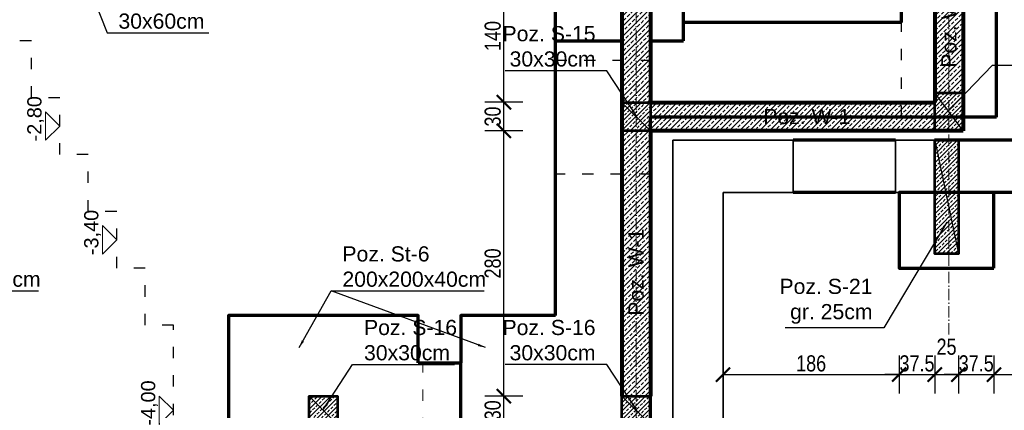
# Model space of a CAD drawing. Header units: inches. Extents: x 201967 to 338763, y -32705 to 30884.
# Tile 188 of 236: x 318984 to 320023, y 15951 to 16363. Entities that reach past the tile are written whole.
import ezdxf
from ezdxf.enums import TextEntityAlignment as Align

# ---------------------------------------------------------------- set-up
doc = ezdxf.new("R2010")
doc.units = ezdxf.units.IN
doc.header["$MEASUREMENT"] = 0
doc.linetypes.add('ACAD_ISO03W100', pattern=[30, 12, -18])
doc.linetypes.add('ACAD_ISO10W100', pattern=[18, 12, -3, 0, -3])
for name, color, linetype, lineweight in [('00 b ŚCIANY nowe-zamurowania', 242, 'Continuous', 70), ('01 a KONSTRUKCJA żelbet', 94, 'Continuous', 80), ('01 a1 KONSTRUKCJA żelebet', 200, 'Continuous', 53), ('01 c KONSTRUKCJA ławy', 45, 'Continuous', 70), ('01h2 KONSTRUKCJA pozycje belki', 254, 'Continuous', 13), ('01h3 KONSTRUKCJA pozycje słupy', 252, 'Continuous', 13), ('11 OSIE ściany', 2, 'ACAD_ISO10W100', 5), ('12 PRZERYWANE 1', 73, 'ACAD_ISO03W100', 9), ('20 KRESKOWANIE ścian', 63, 'Continuous', 5), ('34 WIDOK 5 030', 13, 'Continuous', 30), ('50 OPIS 1', 130, 'Continuous', 9), ('90 WYMIAR', 155, 'Continuous', 9), ('_proj_MURY konstr', 1, 'Continuous', 20)]:
    doc.layers.add(name, color=color, linetype=linetype, lineweight=lineweight)
doc.styles.add('100 arial', font='arial.ttf', dxfattribs={"width": 0.8, "height": 17})
doc.styles.add('OPIS', font='arial.ttf')
doc.styles.add('RomanS', font='romans.shx')
doc.styles.add('WYMIAR-50 (15pkt) arial', font='arial.ttf', dxfattribs={"height": 15})
doc.dimstyles.new('100', dxfattribs={"dimscale": 10, "dimtxt": 17, "dimasz": 1.5, "dimexe": 2, "dimexo": 2, "dimgap": 0.3, "dimtad": 1, "dimdec": 1, "dimrnd": 0.5, "dimdsep": 46, "dimtxsty": '100 arial', "dimblk": 'ARCHTICK', "dimcen": 10, "dimclrd": 256, "dimclre": 256, "dimclrt": 256, "dimadec": 0, "dimazin": 0, "dimtfac": 1, "dimtdec": 1, "dimtix": 1, "dimtmove": 1, "dimatfit": 3, "dimfxl": 2, "dimfxlon": 1, "dimtolj": 1, "dimarcsym": 0})
doc.dimstyles.new('DIM100txt12', dxfattribs={"dimtxt": 12, "dimasz": 1.05, "dimexe": 0, "dimexo": 8, "dimgap": 4, "dimtad": 1, "dimdec": 7, "dimrnd": 0.5, "dimdsep": 46, "dimtxsty": 'RomanS', "dimblk1": 'DIM', "dimblk2": 'DIM', "dimsah": 1, "dimcen": 0.09, "dimse1": 1, "dimse2": 1, "dimclrt": 256, "dimadec": 1, "dimazin": 0, "dimtfac": 1, "dimtdec": 7, "dimtix": 1, "dimtofl": 0, "dimtmove": 2, "dimatfit": 3, "dimfxl": 1, "dimtolj": 1, "dimtzin": 0, "dimarcsym": 0})
pattern_1 = [(45, (0, -25), (-4.49013, 4.49013), []), (45, (4.49, -25), (-4.49013, 4.49013), [3.175, -1.5875])]

# ---------------------------------------------------------------- blocks, each defined once
blk = doc.blocks.new('*U1132')
at = {"lineweight": 5, "ltscale": 0.25}
h = blk.add_hatch(dxfattribs=at)
h.set_pattern_fill('ANSI33', color=5, style=0)
h.set_pattern_definition(pattern_1)
h.paths.add_polyline_path([(0, 0), (0, -25), (120, -25), (120, 0)])
blk.add_lwpolyline([(0, 0), (0, -25), (120, -25), (120, 0)], close=True)
at = {"layer": 'Defpoints'}
blk.add_line((0, 0), (120, -25), dxfattribs=at)
blk = doc.blocks.new('1 osie 1 część BPPZ')
at = {"layer": '11 OSIE ściany'}
for p, q in [((-1337.4, -530), (-1337.4, 870)), ((-1007.4, -170), (-1007.4, 870))]:
    blk.add_line(p, q, dxfattribs=at)
blk = doc.blocks.new('*U1121')
at = {"lineweight": 5, "ltscale": 0.25}
h = blk.add_hatch(dxfattribs=at)
h.set_pattern_fill('ANSI33', color=5, style=0)
h.set_pattern_definition(pattern_1)
h.paths.add_polyline_path([(0, 0), (0, -30), (30, -30), (30, 0)])
blk.add_lwpolyline([(0, 0), (0, -30), (30, -30), (30, 0)], close=True)
at = {"layer": 'Defpoints'}
blk.add_line((0, 0), (30, -30), dxfattribs=at)
blk = doc.blocks.new('*U1122')
at = {"lineweight": 5, "ltscale": 0.25}
h = blk.add_hatch(dxfattribs=at)
h.set_pattern_fill('ANSI33', color=5, style=0)
h.set_pattern_definition(pattern_1)
h.paths.add_polyline_path([(0, 0), (0, -30), (40, -30), (40, 0)])
blk.add_lwpolyline([(0, 0), (0, -30), (40, -30), (40, 0)], close=True)
at = {"layer": 'Defpoints'}
blk.add_line((0, 0), (40, -30), dxfattribs=at)
blk = doc.blocks.new('1 słupy parter rozbudowa 2')
at = {"layer": '01 a1 KONSTRUKCJA żelebet', "xscale": -1, "rotation": 270}
for name, p in [('*U1122', (3010, -185)), ('*U1121', (2680, -185)), ('*U1121', (2350, -495)), ('*U1121', (2680, -495))]:
    blk.add_blockref(name, p, dxfattribs=at)
blk = doc.blocks.new('DIM')
for p, q in [((0, -13), (0, 13)), ((8, 0), (-8, 0))]:
    blk.add_line(p, q)
at = {"const_width": 1.71}
blk.add_lwpolyline([(5.71, 5.71), (-5.71, -5.71)], dxfattribs=at)
blk = doc.blocks.new('_ARCHTICK')
at = {"color": 0, "linetype": 'ByBlock', "const_width": 0.15}
blk.add_lwpolyline([(-0.5, -0.5), (0.5, 0.5)], dxfattribs=at)
blk = doc.blocks.new('*D1231')
at = {"layer": '90 WYMIAR', "lineweight": -2, "transparency": 16777216}
for p, q in [((320971.5, 17042.8), (320971.5, 17082.8)), ((319964.1, 17062.8), (319964.1, 17042.8)), ((319964.1, 17062.8), (320971.5, 17062.8))]:
    blk.add_line(p, q, dxfattribs=at)
at = {"layer": 'Defpoints', "color": 0, "transparency": 16777216}
for p in [(319964.1, 17070.6), (320971.5, 17062.8), (320971.5, 16300.6)]:
    blk.add_point(p, dxfattribs=at)
at = {"layer": '90 WYMIAR', "lineweight": -2, "transparency": 16777216, "xscale": 15, "yscale": 15, "zscale": 15, "rotation": 180}
blk.add_blockref('_ARCHTICK', (319964.1, 17062.8), dxfattribs=at)
at = {"layer": '90 WYMIAR', "lineweight": -2, "transparency": 16777216, "xscale": 15, "yscale": 15, "zscale": 15}
blk.add_blockref('_ARCHTICK', (320971.5, 17062.8), dxfattribs=at)
at = {"layer": '90 WYMIAR', "transparency": 16777216, "insert": (320467.8, 17074.5), "char_height": 17, "attachment_point": 5, "style": '100 arial'}
blk.add_mtext('\\A1;1007.5', dxfattribs=at)
blk = doc.blocks.new('*D1396')
at = {"layer": '90 WYMIAR', "lineweight": -2, "transparency": 16777216}
for p, q in [((319725.7, 16008.4), (319725.7, 15968.4)), ((319911.6, 16008.4), (319911.6, 15968.4)), ((319725.7, 15988.4), (319911.6, 15988.4))]:
    blk.add_line(p, q, dxfattribs=at)
at = {"layer": 'Defpoints', "color": 0, "transparency": 16777216}
for p in [(319725.7, 16180.6), (319911.6, 16180.6), (319911.6, 15988.4)]:
    blk.add_point(p, dxfattribs=at)
at = {"layer": '90 WYMIAR', "lineweight": -2, "transparency": 16777216, "xscale": 15, "yscale": 15, "zscale": 15, "rotation": 180}
blk.add_blockref('_ARCHTICK', (319725.7, 15988.4), dxfattribs=at)
at = {"layer": '90 WYMIAR', "lineweight": -2, "transparency": 16777216, "xscale": 15, "yscale": 15, "zscale": 15}
blk.add_blockref('_ARCHTICK', (319911.6, 15988.4), dxfattribs=at)
at = {"layer": '90 WYMIAR', "transparency": 16777216, "insert": (319818.7, 16000.1), "char_height": 17, "attachment_point": 5, "style": '100 arial'}
blk.add_mtext('\\A1;186', dxfattribs=at)
blk = doc.blocks.new('*D1397')
at = {"layer": '90 WYMIAR', "lineweight": -2, "transparency": 16777216}
for p, q in [((319911.6, 16008.4), (319911.6, 15968.4)), ((319949.1, 16008.4), (319949.1, 15968.4)), ((319911.6, 15988.4), (319896.6, 15988.4)), ((319911.6, 15988.4), (319949.1, 15988.4)), ((319949.1, 15988.4), (319964.1, 15988.4))]:
    blk.add_line(p, q, dxfattribs=at)
at = {"layer": 'Defpoints', "color": 0, "transparency": 16777216}
for p in [(319911.6, 16180.6), (319949.1, 16115.7), (319949.1, 15988.4)]:
    blk.add_point(p, dxfattribs=at)
at = {"layer": '90 WYMIAR', "lineweight": -2, "transparency": 16777216, "xscale": 15, "yscale": 15, "zscale": 15}
blk.add_blockref('_ARCHTICK', (319911.6, 15988.4), dxfattribs=at)
at = {"layer": '90 WYMIAR', "lineweight": -2, "transparency": 16777216, "xscale": 15, "yscale": 15, "zscale": 15, "rotation": 180}
blk.add_blockref('_ARCHTICK', (319949.1, 15988.4), dxfattribs=at)
at = {"layer": '90 WYMIAR', "transparency": 16777216, "insert": (319930.4, 16000.1), "char_height": 17, "attachment_point": 5, "style": '100 arial'}
blk.add_mtext('\\A1;37.5', dxfattribs=at)
blk = doc.blocks.new('*D1398')
at = {"layer": '90 WYMIAR', "lineweight": -2, "transparency": 16777216}
for p, q in [((319949.1, 16008.4), (319949.1, 15968.4)), ((319974.1, 16008.4), (319974.1, 15968.4)), ((319949.1, 15988.4), (319974.1, 15988.4))]:
    blk.add_line(p, q, dxfattribs=at)
at = {"layer": 'Defpoints', "color": 0, "transparency": 16777216}
for p in [(319949.1, 16115.7), (319974.1, 16115.6), (319974.1, 15988.4)]:
    blk.add_point(p, dxfattribs=at)
at = {"layer": '90 WYMIAR', "lineweight": -2, "transparency": 16777216, "xscale": 15, "yscale": 15, "zscale": 15, "rotation": 180}
blk.add_blockref('_ARCHTICK', (319949.1, 15988.4), dxfattribs=at)
at = {"layer": '90 WYMIAR', "lineweight": -2, "transparency": 16777216, "xscale": 15, "yscale": 15, "zscale": 15}
blk.add_blockref('_ARCHTICK', (319974.1, 15988.4), dxfattribs=at)
at = {"layer": '90 WYMIAR', "transparency": 16777216, "insert": (319961.6, 16017.7), "char_height": 17, "attachment_point": 5, "style": '100 arial'}
blk.add_mtext('\\A1;25', dxfattribs=at)
blk = doc.blocks.new('*D1399')
at = {"layer": '90 WYMIAR', "lineweight": -2, "transparency": 16777216}
for p, q in [((319974.1, 16008.4), (319974.1, 15968.4)), ((320011.6, 16008.4), (320011.6, 15968.4)), ((319974.1, 15988.4), (319959.1, 15988.4)), ((319974.1, 15988.4), (320011.6, 15988.4)), ((320011.6, 15988.4), (320026.6, 15988.4))]:
    blk.add_line(p, q, dxfattribs=at)
at = {"layer": 'Defpoints', "color": 0, "transparency": 16777216}
for p in [(319974.1, 16115.6), (320011.6, 16100.6), (320011.6, 15988.4)]:
    blk.add_point(p, dxfattribs=at)
at = {"layer": '90 WYMIAR', "lineweight": -2, "transparency": 16777216, "xscale": 15, "yscale": 15, "zscale": 15}
blk.add_blockref('_ARCHTICK', (319974.1, 15988.4), dxfattribs=at)
at = {"layer": '90 WYMIAR', "lineweight": -2, "transparency": 16777216, "xscale": 15, "yscale": 15, "zscale": 15, "rotation": 180}
blk.add_blockref('_ARCHTICK', (320011.6, 15988.4), dxfattribs=at)
at = {"layer": '90 WYMIAR', "transparency": 16777216, "insert": (319992.9, 16000.1), "char_height": 17, "attachment_point": 5, "style": '100 arial'}
blk.add_mtext('\\A1;37.5', dxfattribs=at)
blk = doc.blocks.new('*D1400')
at = {"layer": '90 WYMIAR', "lineweight": -2, "transparency": 16777216}
for p, q in [((320011.6, 16008.4), (320011.6, 15968.4)), ((320283.1, 16008.4), (320283.1, 15968.4)), ((320011.6, 15988.4), (320283.1, 15988.4))]:
    blk.add_line(p, q, dxfattribs=at)
at = {"layer": 'Defpoints', "color": 0, "transparency": 16777216}
for p in [(320283.1, 16148.6), (320011.6, 16100.6), (320283.1, 15988.4)]:
    blk.add_point(p, dxfattribs=at)
at = {"layer": '90 WYMIAR', "lineweight": -2, "transparency": 16777216, "xscale": 15, "yscale": 15, "zscale": 15, "rotation": 180}
blk.add_blockref('_ARCHTICK', (320011.6, 15988.4), dxfattribs=at)
at = {"layer": '90 WYMIAR', "lineweight": -2, "transparency": 16777216, "xscale": 15, "yscale": 15, "zscale": 15}
blk.add_blockref('_ARCHTICK', (320283.1, 15988.4), dxfattribs=at)
at = {"layer": '90 WYMIAR', "transparency": 16777216, "insert": (320147.4, 16000.1), "char_height": 17, "attachment_point": 5, "style": '100 arial'}
blk.add_mtext('\\A1;271.5', dxfattribs=at)
blk = doc.blocks.new('*D1401')
at = {"layer": '90 WYMIAR', "lineweight": -2, "transparency": 16777216}
for p, q in [((320074.4, 16235.6), (320114.4, 16235.6)), ((320094.4, 16235.6), (320094.4, 16180.6)), ((320074.4, 16180.6), (320114.4, 16180.6))]:
    blk.add_line(p, q, dxfattribs=at)
at = {"layer": 'Defpoints', "color": 0, "transparency": 16777216}
for p in [(319974.1, 16235.6), (319974.1, 16180.6), (320094.4, 16180.6)]:
    blk.add_point(p, dxfattribs=at)
at = {"layer": '90 WYMIAR', "lineweight": -2, "transparency": 16777216, "xscale": 15, "yscale": 15, "zscale": 15}
for p, rotation in [((320094.4, 16235.6), 90), ((320094.4, 16180.6), 270)]:
    blk.add_blockref('_ARCHTICK', p, dxfattribs=dict(at, rotation=rotation))
at = {"layer": '90 WYMIAR', "transparency": 16777216, "insert": (320082.7, 16208.1), "char_height": 17, "attachment_point": 5, "rotation": 90, "style": '100 arial'}
blk.add_mtext('\\A1;55', dxfattribs=at)
blk = doc.blocks.new('*D1402')
at = {"layer": '90 WYMIAR', "lineweight": -2, "transparency": 16777216}
for p, q in [((320074.4, 16180.6), (320114.4, 16180.6)), ((320094.4, 16180.6), (320094.4, 16115.6)), ((320074.4, 16115.6), (320114.4, 16115.6))]:
    blk.add_line(p, q, dxfattribs=at)
at = {"layer": 'Defpoints', "color": 0, "transparency": 16777216}
for p in [(319974.1, 16180.6), (319974.1, 16115.6), (320094.4, 16115.6)]:
    blk.add_point(p, dxfattribs=at)
at = {"layer": '90 WYMIAR', "lineweight": -2, "transparency": 16777216, "xscale": 15, "yscale": 15, "zscale": 15}
for p, rotation in [((320094.4, 16180.6), 90), ((320094.4, 16115.6), 270)]:
    blk.add_blockref('_ARCHTICK', p, dxfattribs=dict(at, rotation=rotation))
at = {"layer": '90 WYMIAR', "transparency": 16777216, "insert": (320082.7, 16148.1), "char_height": 17, "attachment_point": 5, "rotation": 90, "style": '100 arial'}
blk.add_mtext('\\A1;65', dxfattribs=at)
blk = doc.blocks.new('*D1403')
at = {"layer": '90 WYMIAR', "lineweight": -2, "transparency": 16777216}
for p, q in [((320094.4, 16115.6), (320094.4, 16130.6)), ((320074.4, 16115.6), (320114.4, 16115.6)), ((320094.4, 16115.6), (320094.4, 16100.6)), ((320074.4, 16100.6), (320114.4, 16100.6)), ((320094.4, 16100.6), (320094.4, 16085.6))]:
    blk.add_line(p, q, dxfattribs=at)
at = {"layer": 'Defpoints', "color": 0, "transparency": 16777216}
for p in [(319974.1, 16115.6), (320011.6, 16100.6), (320094.4, 16100.6)]:
    blk.add_point(p, dxfattribs=at)
at = {"layer": '90 WYMIAR', "lineweight": -2, "transparency": 16777216, "xscale": 15, "yscale": 15, "zscale": 15}
for p, rotation in [((320094.4, 16115.6), 270), ((320094.4, 16100.6), 90)]:
    blk.add_blockref('_ARCHTICK', p, dxfattribs=dict(at, rotation=rotation))
at = {"layer": '90 WYMIAR', "transparency": 16777216, "insert": (320082.7, 16108.1), "char_height": 17, "attachment_point": 5, "rotation": 90, "style": '100 arial'}
blk.add_mtext('\\A1;15', dxfattribs=at)
blk = doc.blocks.new('*U1124')
blk.add_lwpolyline([(-15, 15), (0, 0), (15, 15), (-15, 15)])
at = {"style": 'WYMIAR-50 (15pkt) arial', "flags": 8}
blk.add_attdef('DETAIL#', text='', height=15, dxfattribs=at).set_placement((-16.1, 14.8), align=Align.BOTTOM_LEFT)
blk = doc.blocks.new('*D1414')
at = {"layer": '90 WYMIAR', "lineweight": -2, "transparency": 16777216}
for p, q in [((320471.7, 16880.4), (320511.7, 16880.4)), ((320491.7, 16880.4), (320491.7, 16360)), ((320471.7, 16360), (320511.7, 16360))]:
    blk.add_line(p, q, dxfattribs=at)
at = {"layer": 'Defpoints', "color": 0, "transparency": 16777216}
for p in [(319914.1, 16880.4), (319914.1, 16360), (320491.7, 16360)]:
    blk.add_point(p, dxfattribs=at)
at = {"layer": '90 WYMIAR', "lineweight": -2, "transparency": 16777216, "xscale": 15, "yscale": 15, "zscale": 15}
for p, rotation in [((320491.7, 16880.4), 90), ((320491.7, 16360), 270)]:
    blk.add_blockref('_ARCHTICK', p, dxfattribs=dict(at, rotation=rotation))
at = {"layer": '90 WYMIAR', "transparency": 16777216, "insert": (320480.1, 16620.2), "char_height": 17, "attachment_point": 5, "rotation": 90, "style": '100 arial'}
blk.add_mtext('\\A1;520.5', dxfattribs=at)
blk = doc.blocks.new('*D1415')
at = {"layer": '90 WYMIAR', "lineweight": -2, "transparency": 16777216}
for p, q in [((320471.7, 16360), (320511.7, 16360)), ((320491.7, 16360), (320491.7, 16260)), ((320471.7, 16260), (320511.7, 16260))]:
    blk.add_line(p, q, dxfattribs=at)
at = {"layer": 'Defpoints', "color": 0, "transparency": 16777216}
for p in [(319914.1, 16360), (320014.1, 16260), (320491.7, 16260)]:
    blk.add_point(p, dxfattribs=at)
at = {"layer": '90 WYMIAR', "lineweight": -2, "transparency": 16777216, "xscale": 15, "yscale": 15, "zscale": 15}
for p, rotation in [((320491.7, 16360), 90), ((320491.7, 16260), 270)]:
    blk.add_blockref('_ARCHTICK', p, dxfattribs=dict(at, rotation=rotation))
at = {"layer": '90 WYMIAR', "transparency": 16777216, "insert": (320480.1, 16310), "char_height": 17, "attachment_point": 5, "rotation": 90, "style": '100 arial'}
blk.add_mtext('\\A1;100', dxfattribs=at)
blk = doc.blocks.new('*D1416')
at = {"layer": '90 WYMIAR', "lineweight": -2, "transparency": 16777216}
for p, q in [((320471.7, 16260), (320511.7, 16260)), ((320491.7, 16260), (320491.7, 16235.6)), ((320471.7, 16235.6), (320511.7, 16235.6))]:
    blk.add_line(p, q, dxfattribs=at)
at = {"layer": 'Defpoints', "color": 0, "transparency": 16777216}
for p in [(320014.1, 16260), (319974.1, 16235.6), (320491.7, 16235.6)]:
    blk.add_point(p, dxfattribs=at)
at = {"layer": '90 WYMIAR', "lineweight": -2, "transparency": 16777216, "xscale": 15, "yscale": 15, "zscale": 15}
for p, rotation in [((320491.7, 16260), 90), ((320491.7, 16235.6), 270)]:
    blk.add_blockref('_ARCHTICK', p, dxfattribs=dict(at, rotation=rotation))
at = {"layer": '90 WYMIAR', "transparency": 16777216, "insert": (320458.4, 16247.8), "char_height": 17, "attachment_point": 5, "rotation": 90, "style": '100 arial'}
blk.add_mtext('\\A1;24.5', dxfattribs=at)
blk = doc.blocks.new('*D1443')
at = {"layer": '90 WYMIAR', "lineweight": -2, "transparency": 16777216}
for p, q in [((319514.5, 15965.7), (319474.5, 15965.7)), ((319494.5, 15935.6), (319494.5, 15965.7)), ((319514.5, 15935.6), (319474.5, 15935.6))]:
    blk.add_line(p, q, dxfattribs=at)
at = {"layer": 'Defpoints', "color": 0, "transparency": 16777216}
for p in [(319494.5, 15965.7), (319619.1, 15965.7), (319619.1, 15935.6)]:
    blk.add_point(p, dxfattribs=at)
at = {"layer": '90 WYMIAR', "lineweight": -2, "transparency": 16777216, "xscale": 15, "yscale": 15, "zscale": 15}
for p, rotation in [((319494.5, 15965.7), 90), ((319494.5, 15935.6), 270)]:
    blk.add_blockref('_ARCHTICK', p, dxfattribs=dict(at, rotation=rotation))
at = {"layer": '90 WYMIAR', "transparency": 16777216, "insert": (319482.8, 15950.7), "char_height": 17, "attachment_point": 5, "rotation": 90, "style": '100 arial'}
blk.add_mtext('\\A1;30', dxfattribs=at)
blk = doc.blocks.new('*D1444')
at = {"layer": '90 WYMIAR', "lineweight": -2, "transparency": 16777216}
for p, q in [((319514.5, 16245.7), (319474.5, 16245.7)), ((319494.5, 15965.7), (319494.5, 16245.7)), ((319514.5, 15965.7), (319474.5, 15965.7))]:
    blk.add_line(p, q, dxfattribs=at)
at = {"layer": 'Defpoints', "color": 0, "transparency": 16777216}
for p in [(319494.5, 16245.7), (319619.1, 16245.7), (319619.1, 15965.7)]:
    blk.add_point(p, dxfattribs=at)
at = {"layer": '90 WYMIAR', "lineweight": -2, "transparency": 16777216, "xscale": 15, "yscale": 15, "zscale": 15}
for p, rotation in [((319494.5, 16245.7), 90), ((319494.5, 15965.7), 270)]:
    blk.add_blockref('_ARCHTICK', p, dxfattribs=dict(at, rotation=rotation))
at = {"layer": '90 WYMIAR', "transparency": 16777216, "insert": (319482.8, 16105.7), "char_height": 17, "attachment_point": 5, "rotation": 90, "style": '100 arial'}
blk.add_mtext('\\A1;280', dxfattribs=at)
blk = doc.blocks.new('*D1445')
at = {"layer": '90 WYMIAR', "lineweight": -2, "transparency": 16777216}
for p, q in [((319514.5, 16275.7), (319474.5, 16275.7)), ((319494.5, 16245.7), (319494.5, 16275.7)), ((319514.5, 16245.7), (319474.5, 16245.7))]:
    blk.add_line(p, q, dxfattribs=at)
at = {"layer": 'Defpoints', "color": 0, "transparency": 16777216}
for p in [(319494.5, 16275.7), (319619.1, 16275.7), (319619.1, 16245.7)]:
    blk.add_point(p, dxfattribs=at)
at = {"layer": '90 WYMIAR', "lineweight": -2, "transparency": 16777216, "xscale": 15, "yscale": 15, "zscale": 15}
for p, rotation in [((319494.5, 16275.7), 90), ((319494.5, 16245.7), 270)]:
    blk.add_blockref('_ARCHTICK', p, dxfattribs=dict(at, rotation=rotation))
at = {"layer": '90 WYMIAR', "transparency": 16777216, "insert": (319482.8, 16260.7), "char_height": 17, "attachment_point": 5, "rotation": 90, "style": '100 arial'}
blk.add_mtext('\\A1;30', dxfattribs=at)
blk = doc.blocks.new('*D1446')
at = {"layer": '90 WYMIAR', "lineweight": -2, "transparency": 16777216}
for p, q in [((319514.5, 16415.6), (319474.5, 16415.6)), ((319494.5, 16275.7), (319494.5, 16415.6)), ((319514.5, 16275.7), (319474.5, 16275.7))]:
    blk.add_line(p, q, dxfattribs=at)
at = {"layer": 'Defpoints', "color": 0, "transparency": 16777216}
for p in [(319494.5, 16415.6), (319549.1, 16415.6), (319619.1, 16275.7)]:
    blk.add_point(p, dxfattribs=at)
at = {"layer": '90 WYMIAR', "lineweight": -2, "transparency": 16777216, "xscale": 15, "yscale": 15, "zscale": 15}
for p, rotation in [((319494.5, 16415.6), 90), ((319494.5, 16275.7), 270)]:
    blk.add_blockref('_ARCHTICK', p, dxfattribs=dict(at, rotation=rotation))
at = {"layer": '90 WYMIAR', "transparency": 16777216, "insert": (319482.8, 16345.7), "char_height": 17, "attachment_point": 5, "rotation": 90, "style": '100 arial'}
blk.add_mtext('\\A1;140', dxfattribs=at)

msp = doc.modelspace()

# ---------------------------------------------------------------- hatches: boundary and pattern name
at = {"layer": '20 KRESKOWANIE ścian'}
h = msp.add_hatch(dxfattribs=at)
h.set_pattern_fill('ANSI33', color=256, scale=30)
h.paths.add_polyline_path([(319649.12, 16415.65), (319619.12, 16415.65), (319619.12, 16275.69), (319649.12, 16275.69)])
h = msp.add_hatch(dxfattribs=at)
h.set_pattern_fill('ANSI33', color=256, scale=30)
h.paths.add_polyline_path([(319979.12, 16415.65), (319949.12, 16415.65), (319949.12, 16285.69), (319979.12, 16285.69)])
h = msp.add_hatch(dxfattribs=at)
h.set_pattern_fill('ANSI33', color=256, scale=30)
h.paths.add_polyline_path([(319949.12, 16275.69), (319649.12, 16275.69), (319649.12, 16245.69), (319949.12, 16245.69)])
h = msp.add_hatch(dxfattribs=at)
h.set_pattern_fill('ANSI33', color=256, scale=30)
h.paths.add_polyline_path([(319649.12, 16245.69), (319619.12, 16245.69), (319619.12, 15965.65), (319649.12, 15965.65)])

# ---------------------------------------------------------------- linework, layer by layer
at = {"layer": '00 b ŚCIANY nowe-zamurowania'}
for p, q in [((319907.74, 16235.66), (319799.74, 16235.66)), ((320057.74, 16235.65), (319948.74, 16235.66)), ((319907.74, 16180.65), (319799.74, 16180.65)), ((320057.74, 16180.65), (319974.13, 16180.65))]:
    msp.add_line(p, q, dxfattribs=at)
at = {"layer": '01 a KONSTRUKCJA żelbet'}
for p, q in [((319979.12, 16947.35), (319979.12, 16245.69)), ((319949.12, 16916.43), (319949.12, 16275.69)), ((319619.12, 16906.54), (319619.12, 15965.65)), ((319649.12, 16907.44), (319649.12, 16275.69)), ((319649.12, 16275.69), (319949.12, 16275.69)), ((319649.12, 16245.69), (319649.12, 15965.65)), ((319979.12, 16245.69), (319649.12, 16245.69))]:
    msp.add_line(p, q, dxfattribs=at)
at = {"layer": '01 c KONSTRUKCJA ławy'}
for p, q in [((320014.12, 16260.05), (320014.12, 16983.41)), ((319684.12, 16340.65), (319684.12, 16873.47)), ((319914.12, 16360.05), (319914.12, 16880.37)), ((319549.12, 16050.61), (319549.12, 16380.65)), ((319914.12, 16360.05), (319684.12, 16360.05)), ((319549.12, 16340.65), (319619.12, 16340.65)), ((319649.12, 16340.65), (319684.12, 16340.65)), ((319649.12, 16040.61), (319649.12, 16260.05)), ((320014.12, 16260.05), (319649.12, 16260.05)), ((319404.12, 16000.65), (319449.12, 16000.65)), ((319449.12, 15900.65), (319449.12, 16000.65))]:
    msp.add_line(p, q, dxfattribs=at)
msp.add_lwpolyline([(320011.63, 16100.65), (320011.63, 16180.65), (319911.63, 16180.65), (319911.63, 16100.65)], close=True, dxfattribs=at)
for points in [[(319404.12, 16000.65), (319404.12, 16050.65), (319204.12, 16050.68), (319204.12, 15850.68), (319404.12, 15850.65), (319404.12, 15900.65)], [(319549.12, 16050.61), (319449.12, 16050.61), (319449.12, 16000.65)], [(319449.12, 15900.65), (319449.12, 15850.61), (319649.12, 15850.61), (319649.12, 16040.61)]]:
    msp.add_lwpolyline(points, dxfattribs=at)
at = {"layer": '12 PRZERYWANE 1'}
msp.add_line((319409.12, 15900.65), (319409.12, 16000.65), dxfattribs=at)
at = {"layer": '34 WIDOK 5 030', "linetype": 'ACAD_ISO03W100'}
msp.add_lwpolyline([(319176, 15735.65), (319176, 15855.65), (319146, 15855.65), (319146, 16040.61), (319116, 16040.61), (319116, 16100.61), (319086, 16100.61), (319086, 16160.61), (319056, 16160.61), (319056, 16220.61), (319026, 16220.61), (319026, 16280.61), (318996, 16280.61), (318996, 16340.61), (318966, 16340.61), (318966, 16480.65)], dxfattribs=at)
for points in [[(320014.12, 16260.05), (319914.12, 16260.05), (319914.12, 16380.05), (320014.12, 16380.05)], [(319649.12, 16200.05), (319549.12, 16200.05), (319549.12, 16320.05), (319649.12, 16320.05)]]:
    msp.add_lwpolyline(points, close=True, dxfattribs=at)
at = {"layer": '_proj_MURY konstr', "color": 3, "lineweight": 35}
for p, q in [((319672.74, 15840.65), (319672.74, 16235.65)), ((319799.74, 16235.65), (319672.74, 16235.65)), ((319799.74, 16180.65), (319799.74, 16235.65)), ((319907.74, 16180.65), (319907.74, 16235.65)), ((319948.74, 16235.65), (319907.74, 16235.65)), ((319948.74, 16180.65), (319948.74, 16235.65)), ((319799.74, 16180.65), (319725.74, 16180.65)), ((319725.74, 15938.65), (319725.74, 16180.65)), ((319948.74, 16180.65), (319907.74, 16180.65))]:
    msp.add_line(p, q, dxfattribs=at)

# ---------------------------------------------------------------- block references
at = {"layer": '01 a1 KONSTRUKCJA żelebet'}
msp.add_blockref('1 słupy parter rozbudowa 2', (316969.12, 16430.65), dxfattribs=at)
at = {"layer": '01 a1 KONSTRUKCJA żelebet', "xscale": -1, "rotation": 90}
for p in [(319949.13, 16235.69), (319949.13, 16235.65)]:
    msp.add_blockref('*U1132', p, dxfattribs=at)
at = {"layer": '11 OSIE ściany'}
msp.add_blockref('1 osie 1 część BPPZ', (320971.52, 16200.65), dxfattribs=at)
at = {"layer": '50 OPIS 1'}
ref = msp.add_blockref('*U1124', (319026, 16250.61), dxfattribs=dict(at, rotation=90))
ref.add_attrib('DETAIL#', '-2,80', dxfattribs={"layer": '0', "height": 15, "rotation": 90, "style": 'WYMIAR-50 (15pkt) arial'}).set_placement((319011.18, 16234.48), align=Align.BOTTOM_LEFT)
ref = msp.add_blockref('*U1124', (319086, 16130.61), dxfattribs=dict(at, rotation=90))
ref.add_attrib('DETAIL#', '-3,40', dxfattribs={"layer": '0', "height": 15, "rotation": 90, "style": 'WYMIAR-50 (15pkt) arial'}).set_placement((319071.18, 16114.48), align=Align.BOTTOM_LEFT)
ref = msp.add_blockref('*U1124', (319146, 15950.68), dxfattribs=dict(at, rotation=90))
ref.add_attrib('DETAIL#', '-4,00', dxfattribs={"layer": '0', "height": 15, "rotation": 90, "style": 'WYMIAR-50 (15pkt) arial'}).set_placement((319131.18, 15934.55), align=Align.BOTTOM_LEFT)

# ---------------------------------------------------------------- texts
at = {"layer": '01h2 KONSTRUKCJA pozycje belki', "char_height": 16, "attachment_point": 5, "rotation": 90, "style": 'OPIS'}
for insert in [(319964.12, 16358.2), (319634.12, 16096.55)]:
    msp.add_mtext('Poz. W-1', dxfattribs=dict(at, insert=insert))
at = {"layer": '01h2 KONSTRUKCJA pozycje belki', "insert": (319814.12, 16260.65), "char_height": 16, "attachment_point": 5, "style": 'OPIS'}
msp.add_mtext('Poz. W-1', dxfattribs=at)
at = {"layer": '01h3 KONSTRUKCJA pozycje słupy', "char_height": 16, "style": 'OPIS'}
for s, insert, attachment_point in [('Poz. S-17\\P30x60cm', (319087.88, 16374.63), 4), ('Poz. S-15\\P30x30cm', (319591.25, 16334.71), 6), ('Poz. St-6\\P200x200x40cm', (318854.18, 16102.32), 4), ('Poz. St-6\\P200x200x40cm', (319324.18, 16102.3), 4), ('Poz. S-21\\Pgr. 25cm', (319883.47, 16065.75), 6), ('Poz. S-16\\P30x30cm', (319346.99, 16024.67), 4), ('Poz. S-16\\P30x30cm', (319591.25, 16024.67), 6)]:
    msp.add_mtext(s, dxfattribs=dict(at, insert=insert, attachment_point=attachment_point))

# ---------------------------------------------------------------- dimensions: what is measured, and where the dimension line sits
at = {"layer": '90 WYMIAR'}
for base, p1, p2, picture, middle in [((320971.52, 17062.84), (319964.12, 17070.65), (320971.52, 16300.65), '*D1231', (320467.82, 17074.52)), ((319911.63, 15988.45), (319725.74, 16180.65), (319911.63, 16180.65), '*D1396', (319818.68, 16000.13)), ((319949.13, 15988.45), (319911.63, 16180.65), (319949.13, 16115.69), '*D1397', (319930.38, 16000.13)), ((320283.14, 15988.45), (320011.63, 16100.65), (320283.14, 16148.65), '*D1400', (320147.38, 16000.13)), ((320011.63, 15988.45), (319974.13, 16115.65), (320011.63, 16100.65), '*D1399', (319992.88, 16000.13))]:
    dim = msp.add_linear_dim(base=base, p1=p1, p2=p2, dimstyle='100', dxfattribs=at)
    dim.commit()
    dim.dimension.update_dxf_attribs({"geometry": picture, "text_midpoint": middle})
for base, p1, p2, picture, middle in [((320491.75, 16360.05), (319914.12, 16880.37), (319914.12, 16360.05), '*D1414', (320480.07, 16620.21)), ((319494.52, 16415.65), (319619.12, 16275.69), (319549.12, 16415.65), '*D1446', (319482.84, 16345.67)), ((320491.75, 16260.05), (319914.12, 16360.05), (320014.12, 16260.05), '*D1415', (320480.07, 16310.05)), ((319494.52, 16275.69), (319619.12, 16245.69), (319619.12, 16275.69), '*D1445', (319482.83, 16260.69)), ((319494.52, 16245.69), (319619.12, 15965.68), (319619.12, 16245.69), '*D1444', (319482.84, 16105.69)), ((320094.36, 16180.65), (319974.13, 16235.65), (319974.13, 16180.65), '*D1401', (320082.71, 16208.15)), ((320094.36, 16115.65), (319974.13, 16180.65), (319974.13, 16115.65), '*D1402', (320082.68, 16148.15)), ((320094.36, 16100.65), (319974.13, 16115.65), (320011.63, 16100.65), '*D1403', (320082.68, 16108.15)), ((319494.52, 15965.68), (319619.12, 15935.65), (319619.12, 15965.68), '*D1443', (319482.83, 15950.67))]:
    dim = msp.add_linear_dim(base=base, p1=p1, p2=p2, angle=90, dimstyle='100', dxfattribs=at)
    dim.commit()
    dim.dimension.update_dxf_attribs({"geometry": picture, "text_midpoint": middle})
dim = msp.add_linear_dim(base=(320491.75, 16235.65), p1=(320014.12, 16260.05), p2=(319974.13, 16235.65), angle=90, dimstyle='100', dxfattribs=at)
dim.commit()
dim.dimension.update_dxf_attribs({"geometry": '*D1416', "text_midpoint": (320470.07, 16247.85), "dimtype": 160})
dim = msp.add_linear_dim(base=(319974.13, 15988.45), p1=(319949.13, 16115.69), p2=(319974.13, 16115.65), dimstyle='100', dxfattribs=at)
dim.commit()
dim.dimension.update_dxf_attribs({"geometry": '*D1398', "text_midpoint": (319961.63, 16005.99), "dimtype": 160})

# ---------------------------------------------------------------- leaders
at = {"layer": '01h3 KONSTRUKCJA pozycje słupy', "annotation_type": 0, "has_hookline": 1}
for points, hookline_direction, text_width in [([(319044.42, 16429.02), (319075.88, 16348.99), (319083.88, 16348.99)], 0, 95.41), ([(319963.55, 16266.7), (320010, 16315.03), (320018, 16315.03)], 0, 107.91), ([(319634.7, 16260.73), (319603.25, 16309.07), (319595.25, 16309.07)], 1, 95.53), ([(319961.72, 16149.09), (319895.47, 16037.9), (319887.47, 16037.9)], 1, 92.32), ([(318808.58, 16016.95), (318842.18, 16076.68), (318850.18, 16076.68)], 0, 149.5), ([(319278.58, 16016.93), (319312.18, 16076.66), (319320.18, 16076.66)], 0, 149.5), ([(319303.54, 15950.69), (319334.99, 15999.02), (319342.99, 15999.02)], 0, 95.4), ([(319634.7, 15950.69), (319603.25, 15999.02), (319595.25, 15999.02)], 1, 95.4)]:
    msp.add_leader(points, dimstyle='DIM100txt12', override={"dimasz": 8, "dimgap": 4, "dimtad": 1}, dxfattribs=dict(at, hookline_direction=hookline_direction, text_width=text_width))
at = {"layer": '01h3 KONSTRUKCJA pozycje słupy'}
msp.add_leader([(319475.05, 16016.93), (319312.18, 16076.66)], dimstyle='DIM100txt12', override={"dimasz": 8, "dimgap": 4, "dimtad": 1}, dxfattribs=at)

doc.saveas('drawing.dxf')
